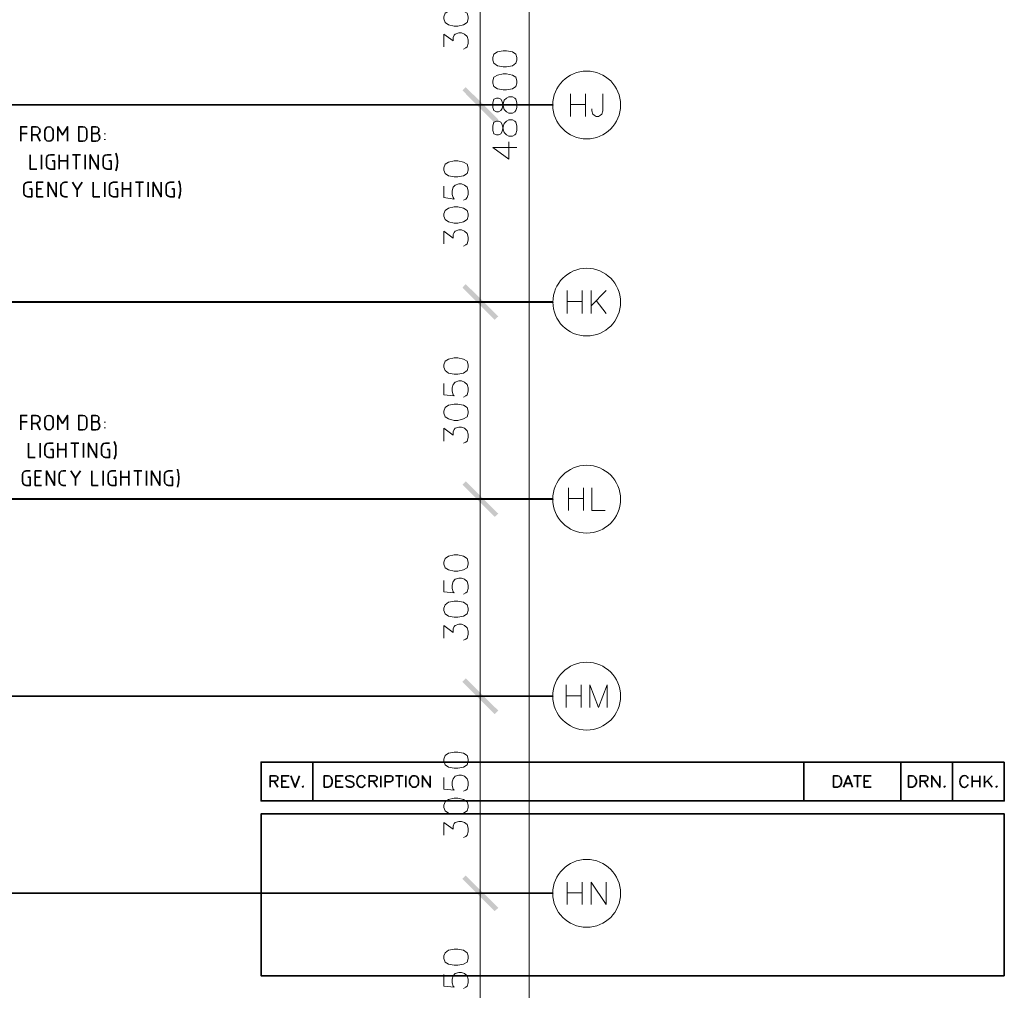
# Model space of a CAD drawing. Header units: millimetres. Extents: x 1.7 to 32.8, y 0.3 to 23.1.
# Tile 77 of 106: x 26.6 to 32.6, y 5.1 to 11. Entities that reach past the tile are written whole.
import ezdxf

# ---------------------------------------------------------------- set-up
doc = ezdxf.new("R2010")
doc.units = ezdxf.units.MM
doc.layers.add('PDF_Geometry', color=9, linetype='Continuous', true_color=0x808080)
doc.layers.add('PDF_Solid Fills', color=9, linetype='Continuous', true_color=0x808080)

msp = doc.modelspace()

# ---------------------------------------------------------------- hatches: boundary and pattern name
at = {"layer": 'PDF_Solid Fills', "transparency": 33554559}
for points in [[(29.8551, 10.5213), (29.8551, 10.5247), (2.9827, 10.5247), (2.9827, 10.5197), (29.8551, 10.5197)], [(29.8551, 9.3197), (29.8551, 9.323), (2.9827, 9.323), (2.9827, 9.318), (29.8551, 9.318)], [(29.8551, 8.1198), (29.8551, 8.1231), (2.9827, 8.1231), (2.9827, 8.1181), (29.8551, 8.1181)], [(29.8551, 6.9181), (29.8551, 6.9215), (2.9827, 6.9215), (2.9827, 6.9164), (29.8551, 6.9164)], [(29.8551, 5.7181), (29.8551, 5.7215), (2.9827, 5.7215), (2.9827, 5.7165), (29.8551, 5.7165)]]:
    msp.add_hatch(color=256, dxfattribs=at).paths.add_polyline_path(points)

# ---------------------------------------------------------------- linework, layer by layer
at = {"layer": 'PDF_Geometry', "lineweight": 18}
for points in [[(29.7118, 20.2493), (29.7118, 0.7916)], [(29.4134, 11.8446), (29.4134, 10.398)], [(29.1918, 10.8747), (29.1918, 10.953), (29.2485, 10.9113), (29.2485, 10.9313), (29.2551, 10.9463), (29.2618, 10.953), (29.2835, 10.9597), (29.2985, 10.9597), (29.3184, 10.953), (29.3335, 10.938), (29.3401, 10.918), (29.3401, 10.8963), (29.3335, 10.8747), (29.3251, 10.868), (29.3118, 10.8613)], [(29.4134, 10.6447), (29.4134, 9.198)], [(29.9634, 10.5897), (29.9634, 10.4513)], [(30.0551, 10.5897), (30.0551, 10.4513)], [(30.1601, 10.5897), (30.1601, 10.4847), (30.1534, 10.4647), (30.1468, 10.458), (30.1334, 10.4513), (30.1201, 10.4513), (30.1068, 10.458), (30.1001, 10.4647), (30.0934, 10.4847), (30.0934, 10.498)], [(29.9634, 10.5247), (30.0551, 10.5247)], [(29.6368, 10.2613), (29.4901, 10.2613), (29.5885, 10.1913), (29.5885, 10.2963)], [(29.1918, 10.0263), (29.1918, 9.9563), (29.2551, 9.948), (29.2485, 9.9563), (29.2418, 9.9763), (29.2418, 9.998), (29.2485, 10.0197), (29.2618, 10.033), (29.2835, 10.0397), (29.2985, 10.0397), (29.3184, 10.033), (29.3335, 10.0197), (29.3401, 9.998), (29.3401, 9.9763), (29.3335, 9.9563), (29.3251, 9.948), (29.3118, 9.9414)], [(29.1918, 9.6747), (29.1918, 9.7514), (29.2485, 9.7097), (29.2485, 9.7314), (29.2551, 9.7447), (29.2618, 9.7514), (29.2835, 9.7597), (29.2985, 9.7597), (29.3184, 9.7514), (29.3335, 9.738), (29.3401, 9.7164), (29.3401, 9.6964), (29.3335, 9.6747), (29.3251, 9.668), (29.3118, 9.6613)], [(29.4134, 9.443), (29.4134, 7.9964)], [(29.9434, 9.3897), (29.9434, 9.2514)], [(30.0351, 9.3897), (30.0351, 9.2514)], [(30.0884, 9.3897), (30.0884, 9.2514)], [(30.1801, 9.3897), (30.0884, 9.298)], [(29.9434, 9.323), (30.0351, 9.323)], [(30.1201, 9.3297), (30.1801, 9.2514)], [(29.1918, 8.8247), (29.1918, 8.7547), (29.2551, 8.748), (29.2485, 8.7547), (29.2418, 8.7764), (29.2418, 8.7981), (29.2485, 8.8181), (29.2618, 8.833), (29.2835, 8.8397), (29.2985, 8.8397), (29.3184, 8.833), (29.3335, 8.8181), (29.3401, 8.7981), (29.3401, 8.7764), (29.3335, 8.7547), (29.3251, 8.748), (29.3118, 8.7414)], [(29.1918, 8.4731), (29.1918, 8.5514), (29.2485, 8.5097), (29.2485, 8.5297), (29.2551, 8.5447), (29.2618, 8.5514), (29.2835, 8.558), (29.2985, 8.558), (29.3184, 8.5514), (29.3335, 8.5364), (29.3401, 8.5164), (29.3401, 8.4947), (29.3335, 8.4731), (29.3251, 8.4664), (29.3118, 8.4597)], [(29.4134, 8.2431), (29.4134, 6.7964)], [(29.9501, 8.1881), (29.9501, 8.0514)], [(30.0418, 8.1881), (30.0418, 8.0514)], [(30.0934, 8.1881), (30.0934, 8.0514), (30.1734, 8.0514)], [(29.9501, 8.1231), (30.0418, 8.1231)], [(29.1918, 7.6248), (29.1918, 7.5548), (29.2551, 7.5481), (29.2485, 7.5548), (29.2418, 7.5747), (29.2418, 7.5964), (29.2485, 7.6181), (29.2618, 7.6314), (29.2835, 7.6381), (29.2985, 7.6381), (29.3184, 7.6314), (29.3335, 7.6181), (29.3401, 7.5964), (29.3401, 7.5747), (29.3335, 7.5548), (29.3251, 7.5481), (29.3118, 7.5398)], [(29.1918, 7.2731), (29.1918, 7.3498), (29.2485, 7.3081), (29.2485, 7.3298), (29.2551, 7.3431), (29.2618, 7.3498), (29.2835, 7.3581), (29.2985, 7.3581), (29.3184, 7.3498), (29.3335, 7.3364), (29.3401, 7.3148), (29.3401, 7.2948), (29.3335, 7.2731), (29.3251, 7.2664), (29.3118, 7.2598)], [(29.4134, 7.0414), (29.4134, 5.5948)], [(29.9368, 6.9881), (29.9368, 6.8498)], [(30.0284, 6.9881), (30.0284, 6.8498)], [(30.0818, 6.8498), (30.0818, 6.9881), (30.1334, 6.8498), (30.1868, 6.9881), (30.1868, 6.8498)], [(29.9368, 6.9215), (30.0284, 6.9215)], [(29.1918, 6.4231), (29.1918, 6.3531), (29.2551, 6.3465), (29.2485, 6.3531), (29.2418, 6.3748), (29.2418, 6.3965), (29.2485, 6.4165), (29.2618, 6.4314), (29.2835, 6.4381), (29.2985, 6.4381), (29.3184, 6.4314), (29.3335, 6.4165), (29.3401, 6.3965), (29.3401, 6.3748), (29.3335, 6.3531), (29.3251, 6.3465), (29.3118, 6.3398)], [(29.1918, 6.0731), (29.1918, 6.1498), (29.2485, 6.1081), (29.2485, 6.1281), (29.2551, 6.1431), (29.2618, 6.1498), (29.2835, 6.1565), (29.2985, 6.1565), (29.3184, 6.1498), (29.3335, 6.1365), (29.3401, 6.1148), (29.3401, 6.0931), (29.3335, 6.0731), (29.3251, 6.0648), (29.3118, 6.0581)], [(29.4134, 5.8415), (29.4134, 4.3949)], [(29.9434, 5.7865), (29.9434, 5.6498)], [(30.0351, 5.7865), (30.0351, 5.6498)], [(30.0884, 5.6498), (30.0884, 5.7865), (30.1801, 5.6498), (30.1801, 5.7865)], [(29.9434, 5.7215), (30.0351, 5.7215)], [(29.1918, 5.2232), (29.1918, 5.1532), (29.2551, 5.1465), (29.2485, 5.1532), (29.2418, 5.1732), (29.2418, 5.1948), (29.2485, 5.2165), (29.2618, 5.2298), (29.2835, 5.2365), (29.2985, 5.2365), (29.3184, 5.2298), (29.3335, 5.2165), (29.3401, 5.1948), (29.3401, 5.1732), (29.3335, 5.1532), (29.3251, 5.1465), (29.3118, 5.1382)]]:
    msp.add_lwpolyline(points, dxfattribs=at)
for points in [[(29.1918, 11.0447), (29.2001, 11.023), (29.2201, 11.0097), (29.2551, 11.0013), (29.2768, 11.0013), (29.3118, 11.0097), (29.3335, 11.023), (29.3401, 11.0447), (29.3401, 11.058), (29.3335, 11.0796), (29.3118, 11.093), (29.2768, 11.0996), (29.2551, 11.0996), (29.2201, 11.093), (29.2001, 11.0796), (29.1918, 11.058)], [(29.4901, 10.7946), (29.4968, 10.7747), (29.5184, 10.7597), (29.5534, 10.753), (29.5734, 10.753), (29.6101, 10.7597), (29.6301, 10.7747), (29.6368, 10.7946), (29.6368, 10.8097), (29.6301, 10.8297), (29.6101, 10.8447), (29.5734, 10.8513), (29.5534, 10.8513), (29.5184, 10.8447), (29.4968, 10.8297), (29.4901, 10.8097)], [(29.4901, 10.6547), (29.4968, 10.633), (29.5184, 10.6197), (29.5534, 10.613), (29.5734, 10.613), (29.6101, 10.6197), (29.6301, 10.633), (29.6368, 10.6547), (29.6368, 10.668), (29.6301, 10.6897), (29.6101, 10.703), (29.5734, 10.7113), (29.5534, 10.7113), (29.5184, 10.703), (29.4968, 10.6897), (29.4901, 10.668)], [(29.4901, 10.5063), (29.4968, 10.4863), (29.5118, 10.4797), (29.5251, 10.4797), (29.5385, 10.4863), (29.5468, 10.4997), (29.5534, 10.528), (29.5601, 10.5497), (29.5734, 10.563), (29.5885, 10.5697), (29.6101, 10.5697), (29.6234, 10.563), (29.6301, 10.5563), (29.6368, 10.5347), (29.6368, 10.5063), (29.6301, 10.4863), (29.6234, 10.4797), (29.6101, 10.4713), (29.5885, 10.4713), (29.5734, 10.4797), (29.5601, 10.493), (29.5534, 10.5147), (29.5468, 10.5413), (29.5385, 10.5563), (29.5251, 10.563), (29.5118, 10.563), (29.4968, 10.5563), (29.4901, 10.5347)], [(29.6101, 10.5213), (29.3418, 10.5213)], [(29.4901, 10.3663), (29.4968, 10.3447), (29.5118, 10.338), (29.5251, 10.338), (29.5385, 10.3447), (29.5468, 10.3597), (29.5534, 10.388), (29.5601, 10.408), (29.5734, 10.423), (29.5885, 10.4297), (29.6101, 10.4297), (29.6234, 10.423), (29.6301, 10.4163), (29.6368, 10.3947), (29.6368, 10.3663), (29.6301, 10.3447), (29.6234, 10.338), (29.6101, 10.3313), (29.5885, 10.3313), (29.5734, 10.338), (29.5601, 10.353), (29.5534, 10.373), (29.5468, 10.4013), (29.5385, 10.4163), (29.5251, 10.423), (29.5118, 10.423), (29.4968, 10.4163), (29.4901, 10.3947)], [(29.1918, 10.1247), (29.2001, 10.103), (29.2201, 10.0897), (29.2551, 10.083), (29.2768, 10.083), (29.3118, 10.0897), (29.3335, 10.103), (29.3401, 10.1247), (29.3401, 10.138), (29.3335, 10.1597), (29.3118, 10.173), (29.2768, 10.1813), (29.2551, 10.1813), (29.2201, 10.173), (29.2001, 10.1597), (29.1918, 10.138)], [(29.1918, 9.843), (29.2001, 9.823), (29.2201, 9.808), (29.2551, 9.8014), (29.2768, 9.8014), (29.3118, 9.808), (29.3335, 9.823), (29.3401, 9.843), (29.3401, 9.858), (29.3335, 9.878), (29.3118, 9.893), (29.2768, 9.8997), (29.2551, 9.8997), (29.2201, 9.893), (29.2001, 9.878), (29.1918, 9.858)], [(29.6101, 9.3197), (29.3418, 9.3197)], [(29.1918, 8.9231), (29.2001, 8.9031), (29.2201, 8.888), (29.2551, 8.8814), (29.2768, 8.8814), (29.3118, 8.888), (29.3335, 8.9031), (29.3401, 8.9231), (29.3401, 8.938), (29.3335, 8.9597), (29.3118, 8.973), (29.2768, 8.9797), (29.2551, 8.9797), (29.2201, 8.973), (29.2001, 8.9597), (29.1918, 8.938)], [(29.1918, 8.643), (29.2001, 8.6214), (29.2201, 8.6081), (29.2551, 8.5997), (29.2768, 8.5997), (29.3118, 8.6081), (29.3335, 8.6214), (29.3401, 8.643), (29.3401, 8.6564), (29.3335, 8.6781), (29.3118, 8.6914), (29.2768, 8.698), (29.2551, 8.698), (29.2201, 8.6914), (29.2001, 8.6781), (29.1918, 8.6564)], [(29.6101, 8.1198), (29.3418, 8.1198)], [(29.1918, 7.7231), (29.2001, 7.7014), (29.2201, 7.6881), (29.2551, 7.6814), (29.2768, 7.6814), (29.3118, 7.6881), (29.3335, 7.7014), (29.3401, 7.7231), (29.3401, 7.7364), (29.3335, 7.7581), (29.3118, 7.7731), (29.2768, 7.7798), (29.2551, 7.7798), (29.2201, 7.7731), (29.2001, 7.7581), (29.1918, 7.7364)], [(29.1918, 7.4414), (29.2001, 7.4214), (29.2201, 7.4064), (29.2551, 7.3998), (29.2768, 7.3998), (29.3118, 7.4064), (29.3335, 7.4214), (29.3401, 7.4414), (29.3401, 7.4564), (29.3335, 7.4764), (29.3118, 7.4914), (29.2768, 7.4981), (29.2551, 7.4981), (29.2201, 7.4914), (29.2001, 7.4764), (29.1918, 7.4564)], [(29.6101, 6.9181), (29.3418, 6.9181)], [(29.1918, 6.5231), (29.2001, 6.5015), (29.2201, 6.4865), (29.2551, 6.4798), (29.2768, 6.4798), (29.3118, 6.4865), (29.3335, 6.5015), (29.3401, 6.5231), (29.3401, 6.5364), (29.3335, 6.5581), (29.3118, 6.5715), (29.2768, 6.5781), (29.2551, 6.5781), (29.2201, 6.5715), (29.2001, 6.5581), (29.1918, 6.5364)], [(29.1918, 6.2415), (29.2001, 6.2198), (29.2201, 6.2065), (29.2551, 6.1998), (29.2768, 6.1998), (29.3118, 6.2065), (29.3335, 6.2198), (29.3401, 6.2415), (29.3401, 6.2548), (29.3335, 6.2765), (29.3118, 6.2898), (29.2768, 6.2981), (29.2551, 6.2981), (29.2201, 6.2898), (29.2001, 6.2765), (29.1918, 6.2548)], [(29.6101, 5.7181), (29.3418, 5.7181)], [(29.1918, 5.3215), (29.2001, 5.2998), (29.2201, 5.2865), (29.2551, 5.2798), (29.2768, 5.2798), (29.3118, 5.2865), (29.3335, 5.2998), (29.3401, 5.3215), (29.3401, 5.3365), (29.3335, 5.3565), (29.3118, 5.3715), (29.2768, 5.3782), (29.2551, 5.3782), (29.2201, 5.3715), (29.2001, 5.3565), (29.1918, 5.3365)]]:
    msp.add_lwpolyline(points, close=True, dxfattribs=at)
at = {"layer": 'PDF_Geometry', "lineweight": 5}
for points in [[(29.8551, 10.5213), (29.8551, 10.5247), (2.9827, 10.5247), (2.9827, 10.5197), (29.8551, 10.5197)], [(29.8551, 9.3197), (29.8551, 9.323), (2.9827, 9.323), (2.9827, 9.318), (29.8551, 9.318)], [(29.8551, 8.1198), (29.8551, 8.1231), (2.9827, 8.1231), (2.9827, 8.1181), (29.8551, 8.1181)], [(29.8551, 6.9181), (29.8551, 6.9215), (2.9827, 6.9215), (2.9827, 6.9164), (29.8551, 6.9164)], [(29.8551, 5.7181), (29.8551, 5.7215), (2.9827, 5.7215), (2.9827, 5.7165), (29.8551, 5.7165)]]:
    msp.add_lwpolyline(points, close=True, dxfattribs=at)
for points in [[(29.8551, 10.5247), (29.8568, 10.5213), (29.8551, 10.5197)], [(29.8551, 9.323), (29.8568, 9.3197), (29.8551, 9.318)], [(29.8551, 8.1231), (29.8568, 8.1198), (29.8551, 8.1181)], [(29.8551, 6.9215), (29.8568, 6.9181), (29.8551, 6.9164)], [(29.8551, 5.7215), (29.8568, 5.7181), (29.8551, 5.7165)]]:
    msp.add_lwpolyline(points, dxfattribs=at)
at = {"layer": 'PDF_Geometry', "color": 7, "lineweight": 35}
for points in [[(26.6152, 10.2997), (26.6152, 10.388), (26.6535, 10.388)], [(26.6835, 10.2997), (26.6835, 10.388), (26.7085, 10.388), (26.7202, 10.3847), (26.7302, 10.3747), (26.7335, 10.363), (26.7302, 10.3513), (26.7202, 10.3413), (26.7085, 10.338), (26.6835, 10.338)], [(26.8419, 10.2997), (26.8419, 10.388), (26.8702, 10.338), (26.9002, 10.388), (26.9002, 10.2997)], [(27.0719, 10.348), (27.0819, 10.3513), (27.0902, 10.358), (27.0919, 10.368), (27.0902, 10.378), (27.0819, 10.3847), (27.0719, 10.388), (27.0485, 10.388), (27.0485, 10.2997), (27.0719, 10.2997), (27.0852, 10.303), (27.0935, 10.3113), (27.0969, 10.323), (27.0935, 10.3363), (27.0852, 10.3447), (27.0719, 10.348), (27.0485, 10.348)], [(26.6152, 10.348), (26.6535, 10.348)], [(26.7135, 10.338), (26.7335, 10.2997)], [(27.1269, 10.343), (27.1269, 10.348)], [(27.1269, 10.308), (27.1269, 10.313)], [(26.6735, 10.218), (26.6735, 10.1297), (26.7135, 10.1297)], [(26.7419, 10.1297), (26.7419, 10.218)], [(26.8069, 10.1797), (26.8219, 10.1797), (26.8219, 10.1297), (26.7969, 10.1297), (26.7852, 10.133), (26.7752, 10.143), (26.7719, 10.1547), (26.7719, 10.1947), (26.7752, 10.2063), (26.7852, 10.2147), (26.7969, 10.218), (26.8219, 10.218)], [(26.8502, 10.1297), (26.8502, 10.218)], [(26.9002, 10.218), (26.9002, 10.1297)], [(26.9302, 10.218), (26.9785, 10.218)], [(26.9535, 10.1297), (26.9535, 10.218)], [(27.0085, 10.1297), (27.0085, 10.218)], [(27.0385, 10.1297), (27.0385, 10.218), (27.0869, 10.1297), (27.0869, 10.218)], [(27.1519, 10.1797), (27.1652, 10.1797), (27.1652, 10.1297), (27.1419, 10.1297), (27.1285, 10.133), (27.1202, 10.143), (27.1168, 10.1547), (27.1168, 10.1947), (27.1202, 10.2063), (27.1285, 10.2147), (27.1419, 10.218), (27.1652, 10.218)], [(27.1952, 10.1197), (27.2035, 10.1463), (27.2052, 10.1747), (27.2035, 10.2013), (27.1952, 10.228)], [(26.8502, 10.1797), (26.9002, 10.1797)], [(26.6685, 10.0097), (26.6835, 10.0097), (26.6835, 9.9614), (26.6585, 9.9614), (26.6469, 9.9647), (26.6369, 9.973), (26.6336, 9.9863), (26.6336, 10.0247), (26.6369, 10.038), (26.6469, 10.0464), (26.6585, 10.0497), (26.6835, 10.0497)], [(26.7519, 9.9614), (26.7135, 9.9614), (26.7135, 10.0497), (26.7519, 10.0497)], [(26.7819, 9.9614), (26.7819, 10.0497), (26.8319, 9.9614), (26.8319, 10.0497)], [(26.9002, 9.9614), (26.8835, 9.9614), (26.8719, 9.9647), (26.8635, 9.9714), (26.8602, 9.983), (26.8602, 10.028), (26.8635, 10.038), (26.8719, 10.0464), (26.8835, 10.0497), (26.9002, 10.0497)], [(26.9302, 10.0497), (26.9585, 10.0047), (26.9885, 10.0497)], [(27.0569, 10.0497), (27.0569, 9.9614), (27.0969, 9.9614)], [(27.1269, 9.9614), (27.1269, 10.0497)], [(27.1902, 10.0097), (27.2052, 10.0097), (27.2052, 9.9614), (27.1802, 9.9614), (27.1685, 9.9647), (27.1585, 9.973), (27.1552, 9.9863), (27.1552, 10.0247), (27.1585, 10.038), (27.1685, 10.0464), (27.1802, 10.0497), (27.2052, 10.0497)], [(27.2352, 9.9614), (27.2352, 10.0497)], [(27.2835, 10.0497), (27.2835, 9.9614)], [(27.3135, 10.0497), (27.3635, 10.0497)], [(27.3385, 9.9614), (27.3385, 10.0497)], [(27.3918, 9.9614), (27.3918, 10.0497)], [(27.4219, 9.9614), (27.4219, 10.0497), (27.4702, 9.9614), (27.4702, 10.0497)], [(27.5352, 10.0097), (27.5502, 10.0097), (27.5502, 9.9614), (27.5252, 9.9614), (27.5135, 9.9647), (27.5035, 9.973), (27.5002, 9.9863), (27.5002, 10.0247), (27.5035, 10.038), (27.5135, 10.0464), (27.5252, 10.0497), (27.5502, 10.0497)], [(27.5785, 9.9514), (27.5869, 9.978), (27.5885, 10.0047), (27.5869, 10.033), (27.5785, 10.0597)], [(26.7419, 10.0097), (26.7135, 10.0097)], [(26.9585, 10.0047), (26.9585, 9.9614)], [(27.2352, 10.0097), (27.2835, 10.0097)], [(26.6152, 8.5414), (26.6152, 8.6297), (26.6535, 8.6297)], [(26.6152, 8.5914), (26.6535, 8.5914)], [(26.6835, 8.5414), (26.6835, 8.6297), (26.7085, 8.6297), (26.7202, 8.6264), (26.7302, 8.6181), (26.7335, 8.6047), (26.7302, 8.5931), (26.7202, 8.5847), (26.7085, 8.5814), (26.6835, 8.5814)], [(26.7135, 8.5814), (26.7335, 8.5414)], [(26.8419, 8.5414), (26.8419, 8.6297), (26.8702, 8.5814), (26.9002, 8.6297), (26.9002, 8.5414)], [(27.0719, 8.5914), (27.0819, 8.5931), (27.0902, 8.5997), (27.0919, 8.6097), (27.0902, 8.6197), (27.0819, 8.6281), (27.0719, 8.6297), (27.0485, 8.6297), (27.0485, 8.5414), (27.0719, 8.5414), (27.0852, 8.5447), (27.0935, 8.5531), (27.0969, 8.5664), (27.0935, 8.5781), (27.0852, 8.5881), (27.0719, 8.5914), (27.0485, 8.5914)], [(27.1269, 8.5864), (27.1269, 8.5914)], [(27.1269, 8.5514), (27.1269, 8.5564)], [(26.6635, 8.4614), (26.6635, 8.3731), (26.7035, 8.3731)], [(26.7335, 8.3731), (26.7335, 8.4614)], [(26.7969, 8.4214), (26.8119, 8.4214), (26.8119, 8.3731), (26.7869, 8.3731), (26.7752, 8.3764), (26.7652, 8.3847), (26.7619, 8.3964), (26.7619, 8.4364), (26.7652, 8.4481), (26.7752, 8.4581), (26.7869, 8.4614), (26.8119, 8.4614)], [(26.8419, 8.3731), (26.8419, 8.4614)], [(26.8902, 8.4614), (26.8902, 8.3731)], [(26.9202, 8.4614), (26.9685, 8.4614)], [(26.9452, 8.3731), (26.9452, 8.4614)], [(26.9985, 8.3731), (26.9985, 8.4614)], [(27.0285, 8.3731), (27.0285, 8.4614), (27.0769, 8.3731), (27.0769, 8.4614)], [(27.1419, 8.4214), (27.1552, 8.4214), (27.1552, 8.3731), (27.1319, 8.3731), (27.1185, 8.3764), (27.1102, 8.3847), (27.1068, 8.3964), (27.1068, 8.4364), (27.1102, 8.4481), (27.1185, 8.4581), (27.1319, 8.4614), (27.1552, 8.4614)], [(27.1852, 8.3631), (27.1935, 8.3897), (27.1952, 8.4164), (27.1935, 8.4447), (27.1852, 8.4714)], [(26.8419, 8.4214), (26.8902, 8.4214)], [(26.6585, 8.2531), (26.6735, 8.2531), (26.6735, 8.2031), (26.6485, 8.2031), (26.6369, 8.2064), (26.6285, 8.2164), (26.6252, 8.2281), (26.6252, 8.2681), (26.6285, 8.2797), (26.6369, 8.2881), (26.6485, 8.2914), (26.6735, 8.2914)], [(26.7419, 8.2031), (26.7035, 8.2031), (26.7035, 8.2914), (26.7419, 8.2914)], [(26.7719, 8.2031), (26.7719, 8.2914), (26.8219, 8.2031), (26.8219, 8.2914)], [(26.8902, 8.2031), (26.8735, 8.2031), (26.8619, 8.2064), (26.8535, 8.2147), (26.8502, 8.2264), (26.8502, 8.2697), (26.8535, 8.2814), (26.8619, 8.2897), (26.8735, 8.2914), (26.8902, 8.2914)], [(26.9202, 8.2914), (26.9485, 8.2481), (26.9785, 8.2914)], [(27.0485, 8.2914), (27.0485, 8.2031), (27.0869, 8.2031)], [(27.1168, 8.2031), (27.1168, 8.2914)], [(27.1802, 8.2531), (27.1952, 8.2531), (27.1952, 8.2031), (27.1702, 8.2031), (27.1585, 8.2064), (27.1502, 8.2164), (27.1469, 8.2281), (27.1469, 8.2681), (27.1502, 8.2797), (27.1585, 8.2881), (27.1702, 8.2914), (27.1952, 8.2914)], [(27.2252, 8.2031), (27.2252, 8.2914)], [(27.2735, 8.2914), (27.2735, 8.2031)], [(27.3035, 8.2914), (27.3535, 8.2914)], [(27.3285, 8.2031), (27.3285, 8.2914)], [(27.3818, 8.2031), (27.3818, 8.2914)], [(27.4118, 8.2031), (27.4118, 8.2914), (27.4619, 8.2031), (27.4619, 8.2914)], [(27.5252, 8.2531), (27.5402, 8.2531), (27.5402, 8.2031), (27.5152, 8.2031), (27.5035, 8.2064), (27.4935, 8.2164), (27.4902, 8.2281), (27.4902, 8.2681), (27.4935, 8.2797), (27.5035, 8.2881), (27.5152, 8.2914), (27.5402, 8.2914)], [(27.5702, 8.1931), (27.5769, 8.2197), (27.5785, 8.2481), (27.5769, 8.2747), (27.5702, 8.3014)], [(26.7335, 8.2531), (26.7035, 8.2531)], [(26.9485, 8.2481), (26.9485, 8.2031)], [(27.2252, 8.2531), (27.2735, 8.2531)], [(28.3935, 6.5181), (28.3935, 6.2815)], [(31.3851, 6.5181), (31.3851, 6.2815)], [(31.975, 6.5181), (31.975, 6.2815)], [(32.29, 6.5181), (32.29, 6.2815)], [(28.1352, 6.3648), (28.1352, 6.4348), (28.1651, 6.4348), (28.1751, 6.4314), (28.1785, 6.4281), (28.1818, 6.4215), (28.1818, 6.4148), (28.1785, 6.4081), (28.1751, 6.4048), (28.1651, 6.4015), (28.1352, 6.4015)], [(28.2501, 6.3648), (28.2052, 6.3648), (28.2052, 6.4348), (28.2501, 6.4348)], [(28.2601, 6.4348), (28.2868, 6.3648), (28.3135, 6.4348)], [(28.5785, 6.3648), (28.5351, 6.3648), (28.5351, 6.4348), (28.5785, 6.4348)], [(28.6435, 6.4248), (28.6368, 6.4314), (28.6268, 6.4348), (28.6135, 6.4348), (28.6018, 6.4314), (28.5952, 6.4248), (28.5952, 6.4181), (28.5985, 6.4115), (28.6018, 6.4081), (28.6085, 6.4048), (28.6301, 6.3981), (28.6368, 6.3948), (28.6401, 6.3915), (28.6435, 6.3848), (28.6435, 6.3748), (28.6368, 6.3681), (28.6268, 6.3648), (28.6135, 6.3648), (28.6018, 6.3681), (28.5952, 6.3748)], [(28.7368, 6.3648), (28.7368, 6.4348), (28.7685, 6.4348), (28.7785, 6.4314), (28.7818, 6.4281), (28.7852, 6.4215), (28.7852, 6.4148), (28.7818, 6.4081), (28.7785, 6.4048), (28.7685, 6.4015), (28.7368, 6.4015)], [(28.8085, 6.4348), (28.8085, 6.3648)], [(28.8351, 6.3648), (28.8351, 6.4348), (28.8651, 6.4348), (28.8751, 6.4314), (28.8785, 6.4281), (28.8818, 6.4215), (28.8818, 6.4115), (28.8785, 6.4048), (28.8751, 6.4015), (28.8651, 6.3981), (28.8351, 6.3981)], [(28.8968, 6.4348), (28.9435, 6.4348)], [(28.9201, 6.4348), (28.9201, 6.3648)], [(28.9601, 6.4348), (28.9601, 6.3648)], [(29.0618, 6.3648), (29.0618, 6.4348), (29.1085, 6.3648), (29.1085, 6.4348)], [(31.6267, 6.3648), (31.6534, 6.4348), (31.68, 6.3648)], [(31.6867, 6.4348), (31.735, 6.4348)], [(31.7117, 6.4348), (31.7117, 6.3648)], [(31.795, 6.3648), (31.7517, 6.3648), (31.7517, 6.4348), (31.795, 6.4348)], [(32.0934, 6.3648), (32.0934, 6.4348), (32.1234, 6.4348), (32.1334, 6.4314), (32.1367, 6.4281), (32.14, 6.4215), (32.14, 6.4148), (32.1367, 6.4081), (32.1334, 6.4048), (32.1234, 6.4015), (32.0934, 6.4015)], [(32.1634, 6.3648), (32.1634, 6.4348), (32.2117, 6.3648), (32.2117, 6.4348)], [(32.41, 6.4348), (32.41, 6.3648)], [(32.4567, 6.4348), (32.4567, 6.3648)], [(32.4834, 6.4348), (32.4834, 6.3648)], [(32.5317, 6.4348), (32.4834, 6.3881)], [(28.1585, 6.4015), (28.1818, 6.3648)], [(28.2052, 6.4015), (28.2318, 6.4015)], [(28.5351, 6.4015), (28.5618, 6.4015)], [(28.7618, 6.4015), (28.7852, 6.3648)], [(31.6367, 6.3881), (31.67, 6.3881)], [(31.7517, 6.4015), (31.7784, 6.4015)], [(32.1167, 6.4015), (32.14, 6.3648)], [(32.41, 6.4015), (32.4567, 6.4015)], [(32.5, 6.4048), (32.5317, 6.3648)]]:
    msp.add_lwpolyline(points, dxfattribs=at)
for points in [[(26.8119, 10.323), (26.8085, 10.3113), (26.7985, 10.303), (26.7869, 10.2997), (26.7752, 10.303), (26.7652, 10.3113), (26.7619, 10.323), (26.7619, 10.363), (26.7652, 10.3747), (26.7752, 10.3847), (26.7869, 10.388), (26.7985, 10.3847), (26.8085, 10.3747), (26.8119, 10.363)], [(26.9685, 10.2997), (26.9919, 10.2997), (27.0052, 10.303), (27.0152, 10.313), (27.0185, 10.3263), (27.0185, 10.3597), (27.0152, 10.3747), (27.0052, 10.3847), (26.9919, 10.388), (26.9685, 10.388)], [(26.8119, 8.5664), (26.8085, 8.5531), (26.7985, 8.5447), (26.7869, 8.5414), (26.7752, 8.5447), (26.7652, 8.5531), (26.7619, 8.5664), (26.7619, 8.6047), (26.7652, 8.6181), (26.7752, 8.6264), (26.7869, 8.6297), (26.7985, 8.6264), (26.8085, 8.6181), (26.8119, 8.6047)], [(26.9685, 8.5414), (26.9919, 8.5414), (27.0052, 8.5447), (27.0152, 8.5547), (27.0185, 8.568), (27.0185, 8.6031), (27.0152, 8.6164), (27.0052, 8.6264), (26.9919, 8.6297), (26.9685, 8.6297)], [(32.605, 6.5181), (32.605, 6.2815), (28.0785, 6.2815), (28.0785, 6.5181)], [(28.4635, 6.3648), (28.4635, 6.4348), (28.4885, 6.4348), (28.4985, 6.4314), (28.5051, 6.4248), (28.5085, 6.4181), (28.5118, 6.4081), (28.5118, 6.3915), (28.5085, 6.3815), (28.5051, 6.3748), (28.4985, 6.3681), (28.4885, 6.3648)], [(29.0035, 6.4348), (28.9968, 6.4314), (28.9901, 6.4248), (28.9868, 6.4181), (28.9835, 6.4081), (28.9835, 6.3915), (28.9868, 6.3815), (28.9901, 6.3748), (28.9968, 6.3681), (29.0035, 6.3648), (29.0168, 6.3648), (29.0251, 6.3681), (29.0318, 6.3748), (29.0351, 6.3815), (29.0385, 6.3915), (29.0385, 6.4081), (29.0351, 6.4181), (29.0318, 6.4248), (29.0251, 6.4314), (29.0168, 6.4348)], [(31.5651, 6.3648), (31.5651, 6.4348), (31.59, 6.4348), (31.6, 6.4314), (31.6067, 6.4248), (31.6101, 6.4181), (31.6134, 6.4081), (31.6134, 6.3915), (31.6101, 6.3815), (31.6067, 6.3748), (31.6, 6.3681), (31.59, 6.3648)], [(32.0217, 6.3648), (32.0217, 6.4348), (32.045, 6.4348), (32.055, 6.4314), (32.0617, 6.4248), (32.065, 6.4181), (32.07, 6.4081), (32.07, 6.3915), (32.065, 6.3815), (32.0617, 6.3748), (32.055, 6.3681), (32.045, 6.3648)], [(28.3335, 6.3715), (28.3302, 6.3681), (28.3335, 6.3648), (28.3368, 6.3681)], [(32.2417, 6.3715), (32.2384, 6.3681), (32.2417, 6.3648), (32.245, 6.3681)], [(32.5584, 6.3715), (32.555, 6.3681), (32.5584, 6.3648), (32.5617, 6.3681)], [(32.605, 5.2165), (32.605, 6.2015), (28.0785, 6.2015), (28.0785, 5.2165)]]:
    msp.add_lwpolyline(points, close=True, dxfattribs=at)
at = {"layer": 'PDF_Geometry', "lineweight": 18}
for centre, radius in [((30.0617, 10.5209), 0.2067), ((30.0622, 9.3197), 0.2062), ((30.0617, 8.1194), 0.2067), ((30.0617, 6.9194), 0.2067), ((30.0617, 5.7178), 0.2067)]:
    msp.add_circle(centre, radius, dxfattribs=at)
at = {"layer": 'PDF_Geometry', "color": 7, "lineweight": 35}
for centre, ratio, start_param, end_param in [((28.69, 6.3997), 0.75528, 5.248678, 10.466098), ((32.3615, 6.3997), 0.755317, 5.248766, 10.46629)]:
    msp.add_ellipse(centre, major_axis=(0.0001, 0.0361), ratio=ratio, start_param=start_param, end_param=end_param, dxfattribs=at)
at = {"layer": 'PDF_Solid Fills', "lineweight": 18, "transparency": 33554559}
for points in [[(29.3251, 10.6297), (29.3051, 10.6097), (29.5235, 10.433)], [(29.5235, 10.433), (29.3051, 10.6097), (29.3251, 10.6297)], [(29.3051, 10.6097), (29.5235, 10.433), (29.5018, 10.4113)], [(29.5018, 10.4113), (29.5235, 10.433), (29.3051, 10.6097)], [(29.3251, 9.4297), (29.3051, 9.408), (29.5235, 9.233)], [(29.5235, 9.233), (29.3051, 9.408), (29.3251, 9.4297)], [(29.3051, 9.408), (29.5235, 9.233), (29.5018, 9.2114)], [(29.5018, 9.2114), (29.5235, 9.233), (29.3051, 9.408)], [(29.3251, 8.2281), (29.3051, 8.2081), (29.5235, 8.0314)], [(29.5235, 8.0314), (29.3051, 8.2081), (29.3251, 8.2281)], [(29.3051, 8.2081), (29.5235, 8.0314), (29.5018, 8.0114)], [(29.5018, 8.0114), (29.5235, 8.0314), (29.3051, 8.2081)], [(29.3251, 7.0281), (29.3051, 7.0065), (29.5235, 6.8314)], [(29.5235, 6.8314), (29.3051, 7.0065), (29.3251, 7.0281)], [(29.3051, 7.0065), (29.5235, 6.8314), (29.5018, 6.8098)], [(29.5018, 6.8098), (29.5235, 6.8314), (29.3051, 7.0065)], [(29.3251, 5.8265), (29.3051, 5.8065), (29.5235, 5.6298)], [(29.5235, 5.6298), (29.3051, 5.8065), (29.3251, 5.8265)], [(29.3051, 5.8065), (29.5235, 5.6298), (29.5018, 5.6098)], [(29.5018, 5.6098), (29.5235, 5.6298), (29.3051, 5.8065)]]:
    msp.add_solid(points, dxfattribs=at)
at = {"layer": 'PDF_Solid Fills', "lineweight": 5, "transparency": 33554559}
for points in [[(29.8551, 10.5247), (29.8568, 10.5213), (29.8551, 10.5213), (29.8551, 10.5197)], [(29.8551, 9.323), (29.8568, 9.3197), (29.8551, 9.3197), (29.8551, 9.318)], [(29.8551, 8.1231), (29.8568, 8.1198), (29.8551, 8.1198), (29.8551, 8.1181)], [(29.8551, 6.9215), (29.8568, 6.9181), (29.8551, 6.9181), (29.8551, 6.9164)], [(29.8551, 5.7215), (29.8568, 5.7181), (29.8551, 5.7181), (29.8551, 5.7165)]]:
    msp.add_solid(points, dxfattribs=at)

doc.saveas('drawing.dxf')
